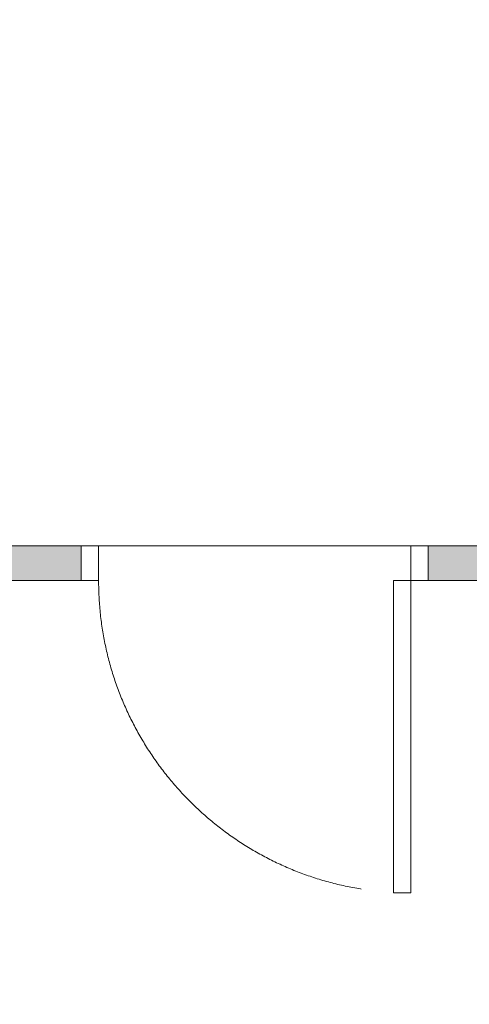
# Model space of a CAD drawing. Header units: metres. Extents: x 362935 to 596424, y 80601 to 172483.
# Tile 74 of 145: x 394115 to 395411, y 114647 to 117485. Entities that reach past the tile are written whole.
import ezdxf

# ---------------------------------------------------------------- set-up
doc = ezdxf.new("R2010")
doc.units = ezdxf.units.M
doc.linetypes.add('DASHED2', pattern=[9.525, 6.35, -3.175])
for name, color, linetype, lineweight in [('FURNITURE', 8, 'Continuous', 5), ('WALL 100', 8, 'Continuous', 5), ('WALLS', 8, 'Continuous', 5)]:
    doc.layers.add(name, color=color, linetype=linetype, lineweight=lineweight)

msp = doc.modelspace()

# ---------------------------------------------------------------- hatches: boundary and pattern name
at = {"layer": 'WALL 100', "true_color": 0x636466}
h = msp.add_hatch(color=251, dxfattribs=at)
h.dxf.hatch_style = 1
h.paths.add_polyline_path([(396724.6, 111067.9), (396724.6, 109868.6), (396624.6, 109868.6), (396624.6, 111067.9)])
h.paths.add_polyline_path([(396572.8, 109868.6), (395973.8, 109868.6), (395973.8, 109768.6), (396572.8, 109768.6)])
h.paths.add_polyline_path([(392202.8, 118959.1), (392354, 118984.5), (392352.8, 108838.7), (392202.8, 108838.7)])
h.paths.add_polyline_path([(395292.6, 115867.9), (395292.6, 115967.9), (395780.7, 115968), (395780.7, 115868)])
h.paths.add_polyline_path([(395880.7, 116118), (395880.7, 111931.2), (395780.7, 111931.2), (395780.7, 116118)])
h.paths.add_polyline_path([(392353.7, 115867.9), (392353.7, 115967.9), (394292.6, 115968), (394292.6, 115868)])
h.paths.add_polyline_path([(396652.8, 117008.7), (396652.8, 117771.9), (395880.7, 117601.8), (395880.7, 116968), (395780.7, 116968), (395780.7, 117681.8), (396802.8, 117911.5), (396802.8, 117008.7)])
h.paths.add_polyline_path([(401879.3, 121206.2), (401725.3, 121163.1), (400752.9, 108838.3), (400903.4, 108838.3)])

# ---------------------------------------------------------------- linework, layer by layer
at = {"layer": 'FURNITURE', "lineweight": 0}
msp.add_line((394292.6, 115968, 1343980.9), (395292.6, 115968, 1343980.9), dxfattribs=at)
at = {"layer": 'FURNITURE', "elevation": 1343980.9}
for points in [[(394292.6, 115867.9), (394342.6, 115867.9), (394342.6, 115967.9), (394292.6, 115968)], [(395292.6, 115867.9), (395242.6, 115867.9), (395242.6, 115967.9), (395292.6, 115968)], [(395242.6, 114967.9), (395192.6, 114967.9), (395192.6, 115867.9), (395242.6, 115867.9)]]:
    msp.add_lwpolyline(points, close=True, dxfattribs=at)
at = {"layer": 'FURNITURE', "linetype": 'DASHED2', "ltscale": 200}
msp.add_arc((395242.6, 115867.9, 1343980.9), 900, 180, 269.8342, dxfattribs=at)
at = {"layer": 'WALLS', "elevation": 1343980.9}
for points in [[(392353.7, 115867.9), (392353.7, 115967.9), (394292.6, 115968), (394292.6, 115868)], [(395292.6, 115867.9), (395292.6, 115967.9), (395780.7, 115968), (395780.7, 115868)]]:
    msp.add_lwpolyline(points, close=True, dxfattribs=at)

doc.saveas('drawing.dxf')
